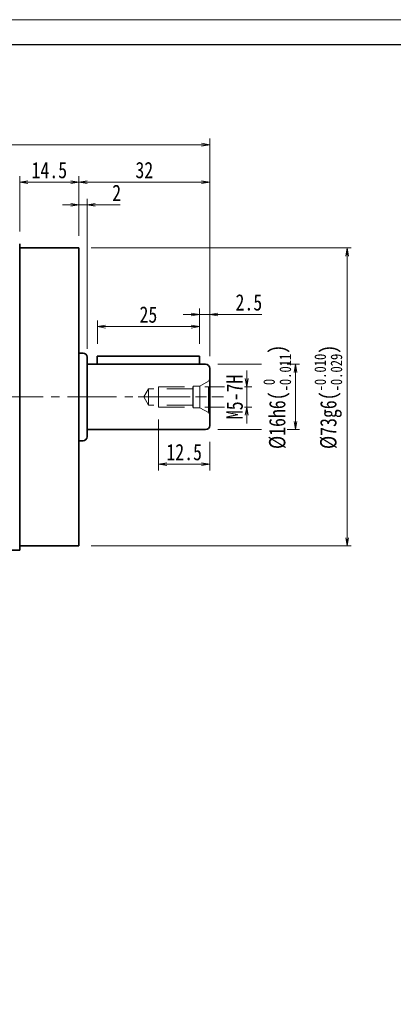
# Model space of a CAD drawing. Header units: millimetres. Extents: x -3 to 535, y 0 to 368.
# Tile 3 of 8: x 160 to 252, y 127 to 368. Entities that reach past the tile are written whole.
import ezdxf

# ---------------------------------------------------------------- set-up
doc = ezdxf.new("R2010")
doc.units = ezdxf.units.MM
doc.linetypes.add('HIDDEN', pattern=[9.525, 6.35, -3.175])
doc.linetypes.add('点画线', pattern=[18, 12, -2, 2, -2])
for name, color, linetype, lineweight in [('中心线层', 1, '点画线', 18), ('图框_外框线', 7, 'Continuous', 18), ('尺寸线层', 3, 'Continuous', 18), ('粗实线层', 7, 'Continuous', 35)]:
    doc.layers.add(name, color=color, linetype=linetype, lineweight=lineweight)
doc.styles.add('宋体', font='SimSun.ttf', dxfattribs={"width": 0.8})
doc.dimstyles.new('A水平标注$0', dxfattribs={"dimtxt": 3.5, "dimasz": 2, "dimexe": 1.5, "dimexo": 3, "dimgap": 1.1, "dimtad": 1, "dimtoh": 1, "dimdec": 4, "dimdsep": 46, "dimtxsty": '宋体', "dimblk": 'OPEN', "dimcen": 3, "dimclrd": 3, "dimclre": 3, "dimclrt": 6, "dimadec": 0, "dimazin": 0, "dimtm": 1e-09, "dimtfac": 1, "dimtdec": 4, "dimtix": 1, "dimtmove": 0, "dimatfit": 3, "dimldrblk": 'OPEN', "dimfxl": 0, "dimlwd": 13, "dimlwe": 13, "dimarcsym": 0})
doc.dimstyles.new('D直径标注φ25', dxfattribs={"dimtxt": 3.5, "dimasz": 2, "dimexe": 1, "dimexo": 3, "dimtad": 1, "dimtoh": 1, "dimdec": 1, "dimdsep": 46, "dimtxsty": '宋体', "dimblk": 'OPEN', "dimcen": 3, "dimclrd": 3, "dimclre": 3, "dimclrt": 130, "dimadec": 0, "dimazin": 0, "dimtm": 1e-09, "dimtfac": 1, "dimtdec": 1, "dimtmove": 0, "dimatfit": 0, "dimldrblk": 'OPEN', "dimfxl": 0, "dimlwd": 13, "dimlwe": 13, "dimarcsym": 0})
doc.dimstyles.new('螺孔(M8-7H)', dxfattribs={"dimtxt": 3.5, "dimasz": 2, "dimexe": 1.25, "dimexo": 3, "dimtad": 1, "dimtoh": 1, "dimdec": 4, "dimdsep": 46, "dimtxsty": '宋体', "dimblk": 'OPEN', "dimcen": 3, "dimclrd": 3, "dimclre": 3, "dimclrt": 2, "dimadec": 0, "dimazin": 0, "dimtm": 1e-09, "dimtfac": 1, "dimtdec": 4, "dimtmove": 0, "dimatfit": 3, "dimldrblk": 'OPEN', "dimfxl": 0, "dimlwd": 9, "dimlwe": 9, "dimarcsym": 0})

# ---------------------------------------------------------------- blocks, each defined once
blk = doc.blocks.new('_Open')
at = {"color": 0, "linetype": 'ByBlock', "lineweight": -2}
for p, q in [((-1, 0.17), (0, 0)), ((-1, -0.17), (0, 0)), ((0, 0), (-1, 0))]:
    blk.add_line(p, q, dxfattribs=at)
blk = doc.blocks.new('*D15')
at = {"layer": 'Defpoints', "color": 0, "transparency": 16777216}
for p in [(68.64, 337.23), (68.64, 282.44), (206.64, 282.44)]:
    blk.add_point(p, dxfattribs=at)
at = {"layer": '尺寸线层', "color": 3, "lineweight": 13, "transparency": 16777216}
for p, q in [((68.64, 285.44), (68.64, 338.73)), ((206.64, 285.44), (206.64, 338.73)), ((204.64, 337.23), (70.64, 337.23))]:
    blk.add_line(p, q, dxfattribs=at)
at = {"layer": '尺寸线层', "color": 3, "lineweight": 13, "transparency": 16777216, "xscale": 2, "yscale": 2, "zscale": 2, "rotation": 180}
blk.add_blockref('_Open', (68.64, 337.23), dxfattribs=at)
at = {"layer": '尺寸线层', "color": 3, "lineweight": 13, "transparency": 16777216, "xscale": 2, "yscale": 2, "zscale": 2}
blk.add_blockref('_Open', (206.64, 337.23), dxfattribs=at)
at = {"layer": '尺寸线层', "color": 6, "transparency": 16777216, "insert": (137.64, 340.18), "char_height": 4, "attachment_point": 5, "style": '宋体', "bg_fill": 3, "box_fill_scale": 1.1, "bg_fill_color": 257, "bg_fill_transparency": 0}
blk.add_mtext('138', dxfattribs=at)
blk = doc.blocks.new('*D16')
at = {"layer": 'Defpoints', "color": 0, "transparency": 16777216}
for p in [(176.64, 322.5), (174.64, 311.94), (176.64, 284.19)]:
    blk.add_point(p, dxfattribs=at)
at = {"layer": '尺寸线层', "color": 3, "lineweight": 13, "transparency": 16777216}
for p, q in [((174.64, 314.94), (174.64, 324)), ((176.64, 287.19), (176.64, 324)), ((172.64, 322.5), (170.64, 322.5)), ((174.64, 322.5), (176.64, 322.5)), ((181.98, 322.5), (178.64, 322.5)), ((184.75, 322.5), (181.98, 322.5))]:
    blk.add_line(p, q, dxfattribs=at)
at = {"layer": '尺寸线层', "color": 3, "lineweight": 13, "transparency": 16777216, "xscale": 2, "yscale": 2, "zscale": 2}
blk.add_blockref('_Open', (174.64, 322.5), dxfattribs=at)
at = {"layer": '尺寸线层', "color": 3, "lineweight": 13, "transparency": 16777216, "xscale": 2, "yscale": 2, "zscale": 2, "rotation": 180}
blk.add_blockref('_Open', (176.64, 322.5), dxfattribs=at)
at = {"layer": '尺寸线层', "color": 6, "transparency": 16777216, "insert": (183.87, 325.44), "char_height": 4, "attachment_point": 5, "style": '宋体', "bg_fill": 3, "box_fill_scale": 1.1, "bg_fill_color": 257, "bg_fill_transparency": 0}
blk.add_mtext('2', dxfattribs=at)
blk = doc.blocks.new('*D17')
at = {"layer": 'Defpoints', "color": 0, "transparency": 16777216}
for p in [(206.64, 328.03), (174.64, 311.94), (206.64, 282.44)]:
    blk.add_point(p, dxfattribs=at)
at = {"layer": '尺寸线层', "color": 3, "lineweight": 13, "transparency": 16777216}
for p, q in [((174.64, 314.94), (174.64, 329.53)), ((206.64, 285.44), (206.64, 329.53)), ((176.64, 328.03), (204.64, 328.03))]:
    blk.add_line(p, q, dxfattribs=at)
at = {"layer": '尺寸线层', "color": 3, "lineweight": 13, "transparency": 16777216, "xscale": 2, "yscale": 2, "zscale": 2, "rotation": 180}
blk.add_blockref('_Open', (174.64, 328.03), dxfattribs=at)
at = {"layer": '尺寸线层', "color": 3, "lineweight": 13, "transparency": 16777216, "xscale": 2, "yscale": 2, "zscale": 2}
blk.add_blockref('_Open', (206.64, 328.03), dxfattribs=at)
at = {"layer": '尺寸线层', "color": 6, "transparency": 16777216, "insert": (190.64, 330.99), "char_height": 4, "attachment_point": 5, "style": '宋体', "bg_fill": 3, "box_fill_scale": 1.1, "bg_fill_color": 257, "bg_fill_transparency": 0}
blk.add_mtext('32', dxfattribs=at)
blk = doc.blocks.new('*D18')
at = {"layer": 'Defpoints', "color": 0, "transparency": 16777216}
for p in [(206.64, 295.63), (204.14, 285.44), (206.64, 282.44)]:
    blk.add_point(p, dxfattribs=at)
at = {"layer": '尺寸线层', "color": 3, "lineweight": 13, "transparency": 16777216}
for p, q in [((204.14, 288.44), (204.14, 297.13)), ((206.64, 285.44), (206.64, 297.13)), ((202.14, 295.63), (200.14, 295.63)), ((204.14, 295.63), (206.64, 295.63)), ((212.05, 295.63), (208.64, 295.63)), ((219.4, 295.63), (212.05, 295.63))]:
    blk.add_line(p, q, dxfattribs=at)
at = {"layer": '尺寸线层', "color": 3, "lineweight": 13, "transparency": 16777216, "xscale": 2, "yscale": 2, "zscale": 2}
blk.add_blockref('_Open', (204.14, 295.63), dxfattribs=at)
at = {"layer": '尺寸线层', "color": 3, "lineweight": 13, "transparency": 16777216, "xscale": 2, "yscale": 2, "zscale": 2, "rotation": 180}
blk.add_blockref('_Open', (206.64, 295.63), dxfattribs=at)
at = {"layer": '尺寸线层', "color": 6, "transparency": 16777216, "insert": (216.23, 298.57), "char_height": 4, "attachment_point": 5, "style": '宋体', "bg_fill": 3, "box_fill_scale": 1.1, "bg_fill_color": 257, "bg_fill_transparency": 0}
blk.add_mtext('2.5', dxfattribs=at)
blk = doc.blocks.new('*D19')
at = {"layer": 'Defpoints', "color": 0, "transparency": 16777216}
for p in [(179.14, 292.66), (179.14, 285.44), (204.14, 285.44)]:
    blk.add_point(p, dxfattribs=at)
at = {"layer": '尺寸线层', "color": 3, "lineweight": 13, "transparency": 16777216}
for p, q in [((179.14, 288.44), (179.14, 294.16)), ((202.14, 292.66), (181.14, 292.66)), ((204.14, 288.44), (204.14, 294.16))]:
    blk.add_line(p, q, dxfattribs=at)
at = {"layer": '尺寸线层', "color": 3, "lineweight": 13, "transparency": 16777216, "xscale": 2, "yscale": 2, "zscale": 2, "rotation": 180}
blk.add_blockref('_Open', (179.14, 292.66), dxfattribs=at)
at = {"layer": '尺寸线层', "color": 3, "lineweight": 13, "transparency": 16777216, "xscale": 2, "yscale": 2, "zscale": 2}
blk.add_blockref('_Open', (204.14, 292.66), dxfattribs=at)
at = {"layer": '尺寸线层', "color": 6, "transparency": 16777216, "insert": (191.64, 295.59), "char_height": 4, "attachment_point": 5, "style": '宋体', "bg_fill": 3, "box_fill_scale": 1.1, "bg_fill_color": 257, "bg_fill_transparency": 0}
blk.add_mtext('25', dxfattribs=at)
blk = doc.blocks.new('23343f')
at = {"layer": '中心线层', "linetype": '点画线', "lineweight": 18}
blk.add_line((17.47, 0), (-1.33, 0), dxfattribs=at)
at = {"layer": '粗实线层', "color": 6, "linetype": 'HIDDEN', "lineweight": 18}
for p, q in [((0, -4.4), (0, 4.4)), ((0, 4.4), (0.32, 3.85)), ((2.4, 2.65), (0.32, 3.85)), ((0.32, -3.85), (0.32, 3.85)), ((4, 2.65), (2.4, 2.65)), ((2.4, -2.65), (2.4, 2.65)), ((4.15, 2.5), (4, 2.65)), ((4, -2.65), (4, 2.65)), ((12.5, 2.5), (4.15, 2.5)), ((4.15, -2.5), (4.15, 2.5)), ((12.5, -2.5), (12.5, 2.5)), ((4.15, 2), (15, 2)), ((15, 2), (16.15, 0)), ((15, 2), (15, -2)), ((4.15, -2), (15, -2)), ((15, -2), (16.15, 0)), ((0, -4.4), (0.32, -3.85)), ((2.4, -2.65), (0.32, -3.85)), ((4, -2.65), (2.4, -2.65)), ((4.15, -2.5), (4, -2.65)), ((12.5, -2.5), (4.15, -2.5))]:
    blk.add_line(p, q, dxfattribs=at)
blk = doc.blocks.new('*D20')
at = {"layer": 'Defpoints', "color": 0, "transparency": 16777216}
for p in [(202.49, 277.94), (202.49, 272.94), (215.7, 272.94)]:
    blk.add_point(p, dxfattribs=at)
at = {"layer": '尺寸线层', "color": 3, "lineweight": 9, "transparency": 16777216}
for p, q in [((215.7, 279.94), (215.7, 281.94)), ((205.49, 277.94), (216.95, 277.94)), ((215.7, 277.94), (215.7, 272.94)), ((205.49, 272.94), (216.95, 272.94)), ((215.7, 270.94), (215.7, 268.94))]:
    blk.add_line(p, q, dxfattribs=at)
at = {"layer": '尺寸线层', "color": 3, "lineweight": 9, "transparency": 16777216, "xscale": 2, "yscale": 2, "zscale": 2}
for p, rotation in [((215.7, 277.94), 270), ((215.7, 272.94), 90)]:
    blk.add_blockref('_Open', p, dxfattribs=dict(at, rotation=rotation))
at = {"layer": '尺寸线层', "color": 2, "transparency": 16777216, "insert": (212.77, 275.44), "char_height": 4, "attachment_point": 5, "rotation": 90, "style": '宋体', "bg_fill": 3, "box_fill_scale": 1.1, "bg_fill_color": 257, "bg_fill_transparency": 0}
blk.add_mtext('M5-7H', dxfattribs=at)
blk = doc.blocks.new('*D21')
at = {"layer": 'Defpoints', "color": 0, "transparency": 16777216}
for p in [(194.14, 272.94), (206.64, 267.44), (194.14, 258.95)]:
    blk.add_point(p, dxfattribs=at)
at = {"layer": '尺寸线层', "color": 3, "lineweight": 13, "transparency": 16777216}
for p, q in [((194.14, 269.94), (194.14, 257.45)), ((206.64, 264.44), (206.64, 257.45)), ((204.64, 258.95), (196.14, 258.95))]:
    blk.add_line(p, q, dxfattribs=at)
at = {"layer": '尺寸线层', "color": 3, "lineweight": 13, "transparency": 16777216, "xscale": 2, "yscale": 2, "zscale": 2, "rotation": 180}
blk.add_blockref('_Open', (194.14, 258.95), dxfattribs=at)
at = {"layer": '尺寸线层', "color": 3, "lineweight": 13, "transparency": 16777216, "xscale": 2, "yscale": 2, "zscale": 2}
blk.add_blockref('_Open', (206.64, 258.95), dxfattribs=at)
at = {"layer": '尺寸线层', "color": 6, "transparency": 16777216, "insert": (200.39, 261.89), "char_height": 4, "attachment_point": 5, "style": '宋体', "bg_fill": 3, "box_fill_scale": 1.1, "bg_fill_color": 257, "bg_fill_transparency": 0}
blk.add_mtext('12.5', dxfattribs=at)
blk = doc.blocks.new('*D22')
at = {"layer": 'Defpoints', "color": 0, "transparency": 16777216}
for p in [(174.64, 328.03), (160.14, 312.94), (174.64, 311.94)]:
    blk.add_point(p, dxfattribs=at)
at = {"layer": '尺寸线层', "color": 3, "lineweight": 13, "transparency": 16777216}
for p, q in [((160.14, 315.94), (160.14, 329.53)), ((174.64, 314.94), (174.64, 329.53)), ((162.14, 328.03), (172.64, 328.03))]:
    blk.add_line(p, q, dxfattribs=at)
at = {"layer": '尺寸线层', "color": 3, "lineweight": 13, "transparency": 16777216, "xscale": 2, "yscale": 2, "zscale": 2, "rotation": 180}
blk.add_blockref('_Open', (160.14, 328.03), dxfattribs=at)
at = {"layer": '尺寸线层', "color": 3, "lineweight": 13, "transparency": 16777216, "xscale": 2, "yscale": 2, "zscale": 2}
blk.add_blockref('_Open', (174.64, 328.03), dxfattribs=at)
at = {"layer": '尺寸线层', "color": 6, "transparency": 16777216, "insert": (167.39, 330.98), "char_height": 4, "attachment_point": 5, "style": '宋体', "bg_fill": 3, "box_fill_scale": 1.1, "bg_fill_color": 257, "bg_fill_transparency": 0}
blk.add_mtext('14.5', dxfattribs=at)
blk = doc.blocks.new('*D23')
at = {"layer": 'Defpoints', "color": 0, "transparency": 16777216}
for p in [(205.64, 283.44), (205.64, 267.44)]:
    blk.add_point(p, dxfattribs=at)
at = {"layer": '尺寸线层', "color": 3, "lineweight": 13, "transparency": 16777216}
for p, q in [((208.64, 283.44), (228.64, 283.44)), ((227.64, 281.44), (227.64, 269.44)), ((208.64, 267.44), (228.64, 267.44))]:
    blk.add_line(p, q, dxfattribs=at)
at = {"layer": '尺寸线层', "color": 3, "lineweight": 13, "transparency": 16777216, "xscale": 2, "yscale": 2, "zscale": 2}
for p, rotation in [((227.64, 283.44), 90), ((227.64, 267.44), 270)]:
    blk.add_blockref('_Open', p, dxfattribs=dict(at, rotation=rotation))
at = {"layer": '尺寸线层', "color": 130, "transparency": 16777216, "insert": (223.16, 275.44), "char_height": 4, "attachment_point": 5, "rotation": 90, "style": '宋体', "bg_fill": 3, "box_fill_scale": 1.1, "bg_fill_color": 257, "bg_fill_transparency": 0}
blk.add_mtext('{\\A1;\\A1;%%C16h6({\\H0.707107x;\\S 0^ -0.011;})}', dxfattribs=at)
at = {"layer": 'Defpoints', "color": 0, "transparency": 16777216}
blk.add_point((227.64, 267.44), dxfattribs=at)
blk = doc.blocks.new('*D24')
at = {"layer": 'Defpoints', "color": 0, "transparency": 16777216}
for p in [(174.64, 311.94), (174.64, 238.94), (240.29, 238.94)]:
    blk.add_point(p, dxfattribs=at)
at = {"layer": '尺寸线层', "color": 3, "lineweight": 13, "transparency": 16777216}
for p, q in [((177.64, 311.94), (241.29, 311.94)), ((240.29, 309.94), (240.29, 240.94)), ((177.64, 238.94), (241.29, 238.94))]:
    blk.add_line(p, q, dxfattribs=at)
at = {"layer": '尺寸线层', "color": 3, "lineweight": 13, "transparency": 16777216, "xscale": 2, "yscale": 2, "zscale": 2}
for p, rotation in [((240.29, 311.94), 90), ((240.29, 238.94), 270)]:
    blk.add_blockref('_Open', p, dxfattribs=dict(at, rotation=rotation))
at = {"layer": '尺寸线层', "color": 130, "transparency": 16777216, "insert": (235.67, 275.44), "char_height": 4, "attachment_point": 5, "rotation": 90, "style": '宋体', "bg_fill": 3, "box_fill_scale": 1.1, "bg_fill_color": 257, "bg_fill_transparency": 0}
blk.add_mtext('{\\A1;\\A1;%%C73g6({\\H0.707107x;\\S-0.010^ -0.029;})}', dxfattribs=at)

msp = doc.modelspace()

# ---------------------------------------------------------------- linework, layer by layer
at = {"layer": '中心线层'}
msp.add_line((63.84902, 275.43545), (210.00093, 275.43545), dxfattribs=at)
at = {"layer": '粗实线层'}
for p, q in [((160.13531, 312.93545), (160.13531, 237.93545)), ((160.13531, 311.93545), (174.63531, 311.93545)), ((174.63531, 311.93545), (174.63531, 238.93545)), ((174.63531, 286.18545), (175.63531, 286.18545)), ((176.63531, 285.18545), (176.63531, 265.68545)), ((205.63531, 283.43545), (176.63531, 283.43545)), ((206.63531, 282.43545), (206.63531, 268.43545)), ((205.63531, 267.43545), (176.63531, 267.43545)), ((174.63531, 264.68545), (175.63531, 264.68545)), ((160.13531, 238.93545), (174.63531, 238.93545)), ((85.13531, 237.93545), (160.13531, 237.93545))]:
    msp.add_line(p, q, dxfattribs=at)
for centre, start, end in [((175.63531, 285.18545), 0, 90), ((205.63531, 282.43545), 360, 90), ((205.63531, 268.43545), 270, 0), ((175.63531, 265.68545), 270, 360)]:
    msp.add_arc(centre, 1, start, end, dxfattribs=at)

# ---------------------------------------------------------------- block references
at = {"layer": '粗实线层', "xscale": -1}
msp.add_blockref('23343f', (206.63531, 275.43545), dxfattribs=at)

# ---------------------------------------------------------------- next in the draw order: dimensions: what is measured, and where the dimension line sits
at = {"layer": '尺寸线层'}
dim = msp.add_linear_dim(base=(68.63531, 337.22743), p1=(206.63531, 282.43545), p2=(68.63531, 282.43545), dimstyle='A水平标注$0', override={"dimtxt": 4, "dimgap": 1, "dimblk": 'Open', "dimtfill": 1, "dimtfillclr": 256}, dxfattribs=at)
dim.commit()
dim.dimension.update_dxf_attribs({"geometry": '*D15', "text_midpoint": (137.63531, 340.18274)})

# ---------------------------------------------------------------- next in the draw order: dimensions: what is measured, and where the dimension line sits
dim = msp.add_linear_dim(base=(176.63531, 322.50293), p1=(174.63531, 311.93545), p2=(176.63531, 284.18545), dimstyle='A水平标注$0', override={"dimtxt": 4, "dimgap": 1, "dimblk": 'Open', "dimtfill": 1, "dimtfillclr": 256}, dxfattribs=at)
dim.commit()
dim.dimension.update_dxf_attribs({"geometry": '*D16', "text_midpoint": (183.86533, 322.50293), "dimtype": 160})

# ---------------------------------------------------------------- next in the draw order: dimensions: what is measured, and where the dimension line sits
dim = msp.add_linear_dim(base=(206.63531, 328.03229), p1=(174.63531, 311.93545), p2=(206.63531, 282.43545), dimstyle='A水平标注$0', override={"dimtxt": 4, "dimgap": 1, "dimblk": 'Open', "dimtfill": 1, "dimtfillclr": 256}, dxfattribs=at)
dim.commit()
dim.dimension.update_dxf_attribs({"geometry": '*D17', "text_midpoint": (190.63531, 330.98759)})

# ---------------------------------------------------------------- next in the draw order: dimensions: what is measured, and where the dimension line sits
dim = msp.add_linear_dim(base=(174.63531, 328.03229), p1=(160.13531, 312.93545), p2=(174.63531, 311.93545), dimstyle='A水平标注$0', override={"dimtxt": 4, "dimgap": 1, "dimblk": 'Open', "dimtfill": 1, "dimtfillclr": 256}, dxfattribs=at)
dim.commit()
dim.dimension.update_dxf_attribs({"geometry": '*D22', "text_midpoint": (167.38531, 330.97642)})
dim = msp.add_linear_dim(base=(206.63531, 295.63225), p1=(204.13531, 285.43545), p2=(206.63531, 282.43545), dimstyle='A水平标注$0', override={"dimtxt": 4, "dimgap": 1, "dimblk": 'Open', "dimtfill": 1, "dimtfillclr": 256}, dxfattribs=at)
dim.commit()
dim.dimension.update_dxf_attribs({"geometry": '*D18', "text_midpoint": (216.22629, 295.63225), "dimtype": 160})

# ---------------------------------------------------------------- next in the draw order: dimensions: what is measured, and where the dimension line sits
dim = msp.add_linear_dim(base=(179.13531, 292.65739), p1=(204.13531, 285.43545), p2=(179.13531, 285.43545), dimstyle='A水平标注$0', override={"dimtxt": 4, "dimgap": 1, "dimblk": 'Open', "dimtfill": 1, "dimtfillclr": 256}, dxfattribs=at)
dim.commit()
dim.dimension.update_dxf_attribs({"geometry": '*D19', "text_midpoint": (191.63531, 295.59035)})
dim = msp.add_linear_dim(base=(215.70115, 272.93545), p1=(202.48531, 277.93545), p2=(202.48531, 272.93545), angle=270, dimstyle='螺孔(M8-7H)', override={"dimtxt": 4, "dimgap": 1, "dimpost": 'M<>-7H'}, dxfattribs=at)
dim.commit()
dim.dimension.update_dxf_attribs({"geometry": '*D20', "text_midpoint": (215.70115, 275.43545), "dimtype": 160})

# ---------------------------------------------------------------- next in the draw order: linework, layer by layer
at = {"layer": '粗实线层'}
for p, q in [((204.13531, 285.43545), (179.13531, 285.43545)), ((179.13531, 285.43545), (179.13531, 283.43545)), ((204.13531, 283.43545), (204.13531, 285.43545))]:
    msp.add_line(p, q, dxfattribs=at)

# ---------------------------------------------------------------- next in the draw order: dimensions: what is measured, and where the dimension line sits
at = {"layer": '尺寸线层'}
dim = msp.add_linear_dim(base=(194.13531, 258.95026), p1=(206.63531, 267.43545), p2=(194.13531, 272.93545), dimstyle='A水平标注$0', override={"dimtxt": 4, "dimgap": 1, "dimblk": 'Open', "dimtfill": 1, "dimtfillclr": 256}, dxfattribs=at)
dim.commit()
dim.dimension.update_dxf_attribs({"geometry": '*D21', "text_midpoint": (200.38531, 261.89439)})

# ---------------------------------------------------------------- next in the draw order: dimensions: what is measured, and where the dimension line sits
dim = msp.add_linear_dim(base=(227.64225, 267.43545), p1=(205.63531, 283.43545), p2=(205.63531, 267.43545), angle=270, text='{\\A1;\\A1;%%C16h6({\\H0.707107x;\\S 0^ -0.011;})}', dimstyle='D直径标注φ25', override={"dimtxt": 4, "dimgap": 1, "dimpost": 'φ<>', "dimtp": 0, "dimtm": 0.011, "dimtdec": 3, "dimtzin": 8}, dxfattribs=at)
dim.commit()
dim.dimension.update_dxf_attribs({"geometry": '*D23', "text_midpoint": (227.64225, 275.43545), "dimtype": 160})

# ---------------------------------------------------------------- next in the draw order: dimensions: what is measured, and where the dimension line sits
dim = msp.add_linear_dim(base=(240.28719, 238.93545), p1=(174.63531, 311.93545), p2=(174.63531, 238.93545), angle=270, text='{\\A1;\\A1;%%C73g6({\\H0.707107x;\\S-0.010^ -0.029;})}', dimstyle='D直径标注φ25', override={"dimtxt": 4, "dimgap": 1, "dimpost": 'φ<>', "dimtp": -0.01, "dimtm": 0.029, "dimtdec": 3, "dimtzin": 8}, dxfattribs=at)
dim.commit()
dim.dimension.update_dxf_attribs({"geometry": '*D24', "text_midpoint": (235.67067, 275.43545)})

# ---------------------------------------------------------------- next in the draw order: linework, layer by layer
at = {"layer": '图框_外框线', "color": 3}
msp.add_lwpolyline([(0, 0), (520.20369, 0), (520.20369, 367.85832), (0, 367.85832)], close=True, dxfattribs=at)
at = {"layer": '图框_外框线', "color": 3, "lineweight": 25}
msp.add_lwpolyline([(30.96451, 6.1929), (514.01079, 6.1929), (514.01079, 361.66542), (30.96451, 361.66542)], close=True, dxfattribs=at)

doc.saveas('drawing.dxf')
